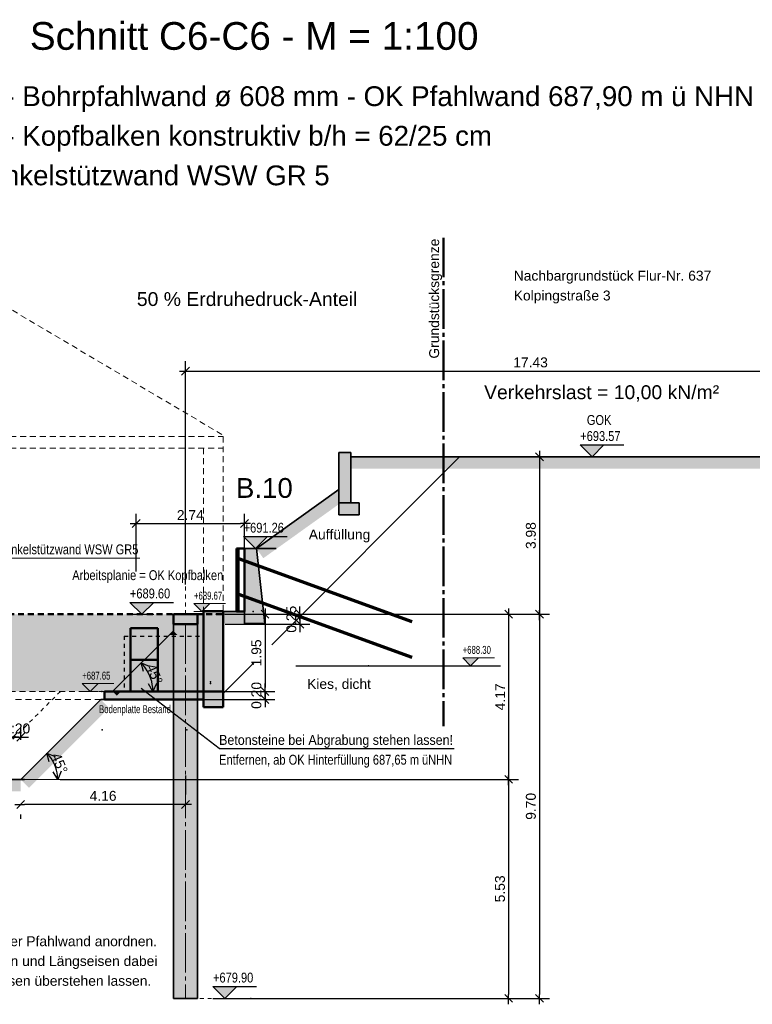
# Model space of a CAD drawing. Header units: metres. Extents: x 1 to 118, y 1 to 83.
# Tile 21 of 35: x 70 to 89, y 1 to 26. Entities that reach past the tile are written whole.
import ezdxf

# ---------------------------------------------------------------- set-up
doc = ezdxf.new("R2010")
doc.units = ezdxf.units.M
for name, pattern in [('ACHSE3', [1.25, 1, -0.1, 0.05, -0.1]), ('DURCHG', [0]), ('GESTR2', [0.25, 0.15, -0.1]), ('GESTR3', [0.2, 0.1, -0.1]), ('PUNKTE', [0.15, 0.05, -0.1])]:
    doc.linetypes.add(name, pattern=pattern)
for name, color, linetype in [('Arbeitsplanie_für_Herstellung_BPW__stat._erf._Anschüttung', 7, 'Continuous'), ('Aushub', 7, 'Continuous'), ('Bestand', 7, 'Continuous'), ('Bodenprofil', 7, 'Continuous'), ('BPW', 7, 'Continuous'), ('Gel_nde', 7, 'Continuous'), ('GEOMETRIE', 7, 'Continuous'), ('Grundst_cksgrenze', 7, 'Continuous'), ('HILFPU', 7, 'Continuous'), ('Kopfbalken', 7, 'Continuous'), ('Lastverteilungs-Elemente', 7, 'Continuous'), ('MAKET', 7, 'Continuous'), ('Mauern_Bestand', 7, 'Continuous'), ('N_gel', 7, 'Continuous'), ('Nachbargeb_ude', 7, 'Continuous'), ('Spritzbetonwand', 7, 'Continuous'), ('TEXTE', 7, 'Continuous')]:
    doc.layers.add(name, color=color, linetype=linetype)
doc.styles.add('Arial', font='arial.ttf')
doc.dimstyles.new('ISBPFEIL04E', dxfattribs={"dimtxt": 0.25, "dimasz": 0.1, "dimexe": 0.25, "dimexo": 1, "dimgap": 0, "dimtad": 1, "dimdec": 0, "dimzin": 0, "dimdsep": 46, "dimtxsty": 'Arial', "dimblk": 'ID40', "dimblk1": 'ID40', "dimblk2": 'ID40', "dimsah": 1, "dimcen": 0.09, "dimse1": 1, "dimse2": 1, "dimclrd": 7, "dimclre": 7, "dimclrt": 7, "dimadec": 0, "dimazin": 0, "dimtfac": 1, "dimtdec": 4, "dimtix": 1, "dimtmove": 2, "dimatfit": 3, "dimfxl": 1, "dimtvp": 0.004, "dimtolj": 1, "dimtzin": 0, "dimarcsym": 0})
doc.dimstyles.new('ISBSTRICH4E', dxfattribs={"dimtxt": 0.25, "dimasz": 0.1, "dimexe": 0.25, "dimexo": 1, "dimgap": 0.09, "dimtad": 1, "dimzin": 0, "dimdsep": 46, "dimtxsty": 'Arial', "dimblk": 'ID4', "dimblk1": 'ID4', "dimblk2": 'ID4', "dimsah": 1, "dimcen": 0.09, "dimdle": 0.15, "dimclrd": 7, "dimclre": 7, "dimclrt": 7, "dimazin": 0, "dimtfac": 1, "dimtdec": 4, "dimtix": 1, "dimtmove": 2, "dimatfit": 3, "dimfxl": 1, "dimtvp": 0.004, "dimtolj": 1, "dimtzin": 0, "dimarcsym": 0})

# ---------------------------------------------------------------- blocks, each defined once
blk = doc.blocks.new('ID40')
at = {"color": 7, "linetype": 'DURCHG', "lineweight": 25}
for p, q in [((-2, 1), (0, 0)), ((0, 0), (-2, -1)), ((0, 0), (-1, 0))]:
    blk.add_line(p, q, dxfattribs=at)
blk = doc.blocks.new('*D130')
at = {"layer": 'Defpoints', "color": 0}
for p in [(70.954, 7.572), (71.196, 7.153), (70.294, 6.911), (71.228, 6.911)]:
    blk.add_point(p, dxfattribs=at)
at = {"layer": 'MAKET', "color": 7, "lineweight": -2}
blk.add_arc((70.294, 6.911), 0.934, 6.1357, 38.8643, dxfattribs=at)
at = {"layer": 'MAKET', "color": 7, "lineweight": -2, "xscale": 0.1, "yscale": 0.1, "zscale": 0.1}
for p, rotation in [((70.954, 7.572), 131.9321595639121), ((71.228, 6.911), 273.067840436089)]:
    blk.add_blockref('ID40', p, dxfattribs=dict(at, rotation=rotation))
at = {"layer": 'MAKET', "color": 7, "insert": (71.274, 7.317), "char_height": 0.25, "attachment_point": 5, "rotation": 292.5, "style": 'Arial'}
blk.add_mtext('\\A1;45%%d', dxfattribs=at)
blk = doc.blocks.new('DIM125')
at = {"layer": 'MAKET', "color": 7, "linetype": 'DURCHG', "lineweight": 25}
for p, q in [((68.046, 6.911), (67.746, 6.611)), ((67.746, 6.911), (68.346, 6.911)), ((68.346, 6.611), (68.046, 6.911)), ((67.746, 6.611), (68.846, 6.611))]:
    blk.add_line(p, q, dxfattribs=at)
at = {"layer": 'MAKET', "color": 4}
for p in [(74.487, 8.161), (67.034, 6.911)]:
    blk.add_point(p, dxfattribs=at)
blk = doc.blocks.new('ID4')
at = {"color": 7, "linetype": 'DURCHG', "lineweight": 25}
for p, q in [((-1, -1), (1, 1)), ((1.5, 0), (-1, 0))]:
    blk.add_line(p, q, dxfattribs=at)
blk = doc.blocks.new('*D147')
at = {"layer": 'Defpoints', "color": 0}
for p in [(74.454, 11.08), (74.454, 10.83), (77.347, 10.83)]:
    blk.add_point(p, dxfattribs=at)
at = {"layer": 'MAKET', "color": 7, "lineweight": -2}
for p, q in [((77.347, 11.18), (77.347, 11.28)), ((75.454, 11.08), (77.597, 11.08)), ((77.347, 11.08), (77.347, 10.83)), ((75.454, 10.83), (77.597, 10.83)), ((77.347, 10.73), (77.347, 10.63))]:
    blk.add_line(p, q, dxfattribs=at)
at = {"layer": 'MAKET', "color": 7, "lineweight": -2, "xscale": 0.1, "yscale": 0.1, "zscale": 0.1}
for p, rotation in [((77.347, 11.08), 270), ((77.347, 10.83), 90)]:
    blk.add_blockref('ID4', p, dxfattribs=dict(at, rotation=rotation))
at = {"layer": 'MAKET', "color": 7, "insert": (77.129, 10.955), "char_height": 0.25, "attachment_point": 5, "rotation": 90, "style": 'Arial'}
blk.add_mtext('\\A1;0.25', dxfattribs=at)
blk = doc.blocks.new('*D148')
at = {"layer": 'Defpoints', "color": 0}
for p in [(74.454, 11.08), (70.294, 6.911), (82.616, 6.911)]:
    blk.add_point(p, dxfattribs=at)
at = {"layer": 'MAKET', "color": 7, "lineweight": -2}
for p, q in [((75.454, 11.08), (82.866, 11.08)), ((82.616, 10.98), (82.616, 7.011)), ((71.294, 6.911), (82.866, 6.911))]:
    blk.add_line(p, q, dxfattribs=at)
at = {"layer": 'MAKET', "color": 7, "lineweight": -2, "xscale": 0.1, "yscale": 0.1, "zscale": 0.1}
for p, rotation in [((82.616, 11.08), 90), ((82.616, 6.911), 270)]:
    blk.add_blockref('ID4', p, dxfattribs=dict(at, rotation=rotation))
at = {"layer": 'MAKET', "color": 7, "insert": (82.401, 8.995), "char_height": 0.25, "attachment_point": 5, "rotation": 90, "style": 'Arial'}
blk.add_mtext('\\A1;4.17', dxfattribs=at)
blk = doc.blocks.new('*D149')
at = {"layer": 'Defpoints', "color": 0}
for p in [(70.294, 6.911), (74.759, 1.381), (82.616, 1.381)]:
    blk.add_point(p, dxfattribs=at)
at = {"layer": 'MAKET', "color": 7, "lineweight": -2}
for p, q in [((71.294, 6.911), (82.866, 6.911)), ((82.616, 6.811), (82.616, 1.481)), ((75.759, 1.381), (82.866, 1.381))]:
    blk.add_line(p, q, dxfattribs=at)
at = {"layer": 'MAKET', "color": 7, "lineweight": -2, "xscale": 0.1, "yscale": 0.1, "zscale": 0.1}
for p, rotation in [((82.616, 6.911), 90), ((82.616, 1.381), 270)]:
    blk.add_blockref('ID4', p, dxfattribs=dict(at, rotation=rotation))
at = {"layer": 'MAKET', "color": 7, "insert": (82.398, 4.146), "char_height": 0.25, "attachment_point": 5, "rotation": 90, "style": 'Arial'}
blk.add_mtext('\\A1;5.53', dxfattribs=at)
blk = doc.blocks.new('*D150')
at = {"layer": 'Defpoints', "color": 0}
for p in [(78.627, 15.055), (74.454, 11.08), (83.396, 11.08)]:
    blk.add_point(p, dxfattribs=at)
at = {"layer": 'MAKET', "color": 7, "lineweight": -2}
for p, q in [((79.627, 15.055), (83.646, 15.055)), ((83.396, 14.955), (83.396, 11.18)), ((75.454, 11.08), (83.646, 11.08))]:
    blk.add_line(p, q, dxfattribs=at)
at = {"layer": 'MAKET', "color": 7, "lineweight": -2, "xscale": 0.1, "yscale": 0.1, "zscale": 0.1}
for p, rotation in [((83.396, 15.055), 90), ((83.396, 11.08), 270)]:
    blk.add_blockref('ID4', p, dxfattribs=dict(at, rotation=rotation))
at = {"layer": 'MAKET', "color": 7, "insert": (83.178, 13.067), "char_height": 0.25, "attachment_point": 5, "rotation": 90, "style": 'Arial'}
blk.add_mtext('\\A1;3.98', dxfattribs=at)
blk = doc.blocks.new('*D151')
at = {"layer": 'Defpoints', "color": 0}
for p in [(74.454, 11.08), (74.759, 1.381), (83.396, 1.381)]:
    blk.add_point(p, dxfattribs=at)
at = {"layer": 'MAKET', "color": 7, "lineweight": -2}
for p, q in [((75.454, 11.08), (83.646, 11.08)), ((83.396, 10.98), (83.396, 1.481)), ((75.759, 1.381), (83.646, 1.381))]:
    blk.add_line(p, q, dxfattribs=at)
at = {"layer": 'MAKET', "color": 7, "lineweight": -2, "xscale": 0.1, "yscale": 0.1, "zscale": 0.1}
for p, rotation in [((83.396, 11.08), 90), ((83.396, 1.381), 270)]:
    blk.add_blockref('ID4', p, dxfattribs=dict(at, rotation=rotation))
at = {"layer": 'MAKET', "color": 7, "insert": (83.178, 6.23), "char_height": 0.25, "attachment_point": 5, "rotation": 90, "style": 'Arial'}
blk.add_mtext('\\A1;9.70', dxfattribs=at)
blk = doc.blocks.new('*D166')
at = {"layer": 'Defpoints', "color": 0}
for p in [(75.946, 13.37), (73.209, 11.161), (75.946, 11.136)]:
    blk.add_point(p, dxfattribs=at)
at = {"layer": 'MAKET', "color": 7, "lineweight": -2}
for p, q in [((73.209, 12.161), (73.209, 13.62)), ((75.946, 12.136), (75.946, 13.62)), ((73.309, 13.37), (75.846, 13.37))]:
    blk.add_line(p, q, dxfattribs=at)
at = {"layer": 'MAKET', "color": 7, "lineweight": -2, "xscale": 0.1, "yscale": 0.1, "zscale": 0.1, "rotation": 180}
blk.add_blockref('ID4', (73.209, 13.37), dxfattribs=at)
at = {"layer": 'MAKET', "color": 7, "lineweight": -2, "xscale": 0.1, "yscale": 0.1, "zscale": 0.1}
blk.add_blockref('ID4', (75.946, 13.37), dxfattribs=at)
at = {"layer": 'MAKET', "color": 7, "insert": (74.577, 13.585), "char_height": 0.25, "attachment_point": 5, "style": 'Arial'}
blk.add_mtext('\\A1;2.74', dxfattribs=at)
blk = doc.blocks.new('*D168')
at = {"layer": 'Defpoints', "color": 0}
for p in [(91.884, 17.221), (91.884, 14.101), (74.454, 10.83)]:
    blk.add_point(p, dxfattribs=at)
at = {"layer": 'MAKET', "color": 7, "lineweight": -2}
for p, q in [((74.454, 11.83), (74.454, 17.471)), ((91.884, 15.101), (91.884, 17.471)), ((74.554, 17.221), (91.784, 17.221))]:
    blk.add_line(p, q, dxfattribs=at)
at = {"layer": 'MAKET', "color": 7, "lineweight": -2, "xscale": 0.1, "yscale": 0.1, "zscale": 0.1, "rotation": 180}
blk.add_blockref('ID4', (74.454, 17.221), dxfattribs=at)
at = {"layer": 'MAKET', "color": 7, "lineweight": -2, "xscale": 0.1, "yscale": 0.1, "zscale": 0.1}
blk.add_blockref('ID4', (91.884, 17.221), dxfattribs=at)
at = {"layer": 'MAKET', "color": 7, "insert": (83.169, 17.439), "char_height": 0.25, "attachment_point": 5, "style": 'Arial'}
blk.add_mtext('\\A1;17.43', dxfattribs=at)
blk = doc.blocks.new('*D178')
at = {"layer": 'Defpoints', "color": 0}
for p in [(70.294, 7.977), (70.094, 7.261), (70.294, 6.911)]:
    blk.add_point(p, dxfattribs=at)
at = {"layer": 'MAKET', "color": 7, "lineweight": -2}
for p, q in [((70.094, 8.261), (70.094, 8.227)), ((70.294, 7.911), (70.294, 8.227)), ((69.994, 7.977), (69.894, 7.977)), ((70.094, 7.977), (70.294, 7.977)), ((70.394, 7.977), (70.494, 7.977))]:
    blk.add_line(p, q, dxfattribs=at)
at = {"layer": 'MAKET', "color": 7, "lineweight": -2, "xscale": 0.1, "yscale": 0.1, "zscale": 0.1}
blk.add_blockref('ID4', (70.094, 7.977), dxfattribs=at)
at = {"layer": 'MAKET', "color": 7, "lineweight": -2, "xscale": 0.1, "yscale": 0.1, "zscale": 0.1, "rotation": 180}
blk.add_blockref('ID4', (70.294, 7.977), dxfattribs=at)
at = {"layer": 'MAKET', "color": 7, "insert": (70.194, 8.195), "char_height": 0.25, "attachment_point": 5, "style": 'Arial'}
blk.add_mtext('\\A1;0.20', dxfattribs=at)
blk = doc.blocks.new('*D180')
at = {"layer": 'Defpoints', "color": 0}
for p in [(70.294, 6.911), (70.294, 6.276), (74.454, 6.005)]:
    blk.add_point(p, dxfattribs=at)
at = {"layer": 'MAKET', "color": 7, "lineweight": -2}
for p, q in [((74.454, 7.005), (74.454, 6.526)), ((74.354, 6.276), (70.394, 6.276)), ((70.294, 5.911), (70.294, 6.026))]:
    blk.add_line(p, q, dxfattribs=at)
at = {"layer": 'MAKET', "color": 7, "lineweight": -2, "xscale": 0.1, "yscale": 0.1, "zscale": 0.1, "rotation": 180}
blk.add_blockref('ID4', (70.294, 6.276), dxfattribs=at)
at = {"layer": 'MAKET', "color": 7, "lineweight": -2, "xscale": 0.1, "yscale": 0.1, "zscale": 0.1}
blk.add_blockref('ID4', (74.454, 6.276), dxfattribs=at)
at = {"layer": 'MAKET', "color": 7, "insert": (72.374, 6.493), "char_height": 0.25, "attachment_point": 5, "style": 'Arial'}
blk.add_mtext('\\A1;4.16', dxfattribs=at)
blk = doc.blocks.new('DIM193')
at = {"layer": 'MAKET', "color": 7, "linetype": 'DURCHG', "lineweight": 25}
for p, q in [((75.45, 1.381), (75.15, 1.681)), ((75.15, 1.681), (76.25, 1.681)), ((75.75, 1.681), (75.45, 1.381)), ((75.15, 1.381), (75.75, 1.381))]:
    blk.add_line(p, q, dxfattribs=at)
at = {"layer": 'MAKET', "color": 4}
for p in [(83.331, 15.055), (76.595, 12.741), (74.454, 11.08), (72.349, 8.161), (64.039, 6.911), (65.709, 6.951), (76.108, 1.381)]:
    blk.add_point(p, dxfattribs=at)
blk = doc.blocks.new('DIM194')
at = {"layer": 'MAKET', "color": 7, "linetype": 'DURCHG', "lineweight": 25}
for p, q in [((67.544, 6.911), (67.244, 7.211)), ((67.244, 7.211), (68.344, 7.211)), ((67.844, 7.211), (67.544, 6.911)), ((67.244, 6.911), (67.844, 6.911))]:
    blk.add_line(p, q, dxfattribs=at)
at = {"layer": 'MAKET', "color": 7, "style": 'Arial', "width": 0.8}
blk.add_text('+679.90', height=0.25, dxfattribs=at).set_placement((75.15, 1.781))
blk = doc.blocks.new('DIM197')
at = {"layer": 'MAKET', "color": 7, "linetype": 'DURCHG', "lineweight": 25}
for p, q in [((73.352, 11.08), (73.052, 11.38)), ((73.052, 11.38), (74.152, 11.38)), ((73.652, 11.38), (73.352, 11.08)), ((73.052, 11.08), (73.652, 11.08))]:
    blk.add_line(p, q, dxfattribs=at)
at = {"layer": 'MAKET', "color": 7, "style": 'Arial', "width": 0.8}
blk.add_text('+686.68', height=0.25, dxfattribs=at).set_placement((67.614, 8.561))
blk = doc.blocks.new('DIM198')
at = {"layer": 'MAKET', "color": 7, "linetype": 'DURCHG', "lineweight": 25}
for p, q in [((76.224, 12.741), (75.924, 13.041)), ((75.924, 13.041), (77.024, 13.041)), ((76.524, 13.041), (76.224, 12.741)), ((75.924, 12.741), (76.524, 12.741))]:
    blk.add_line(p, q, dxfattribs=at)
at = {"layer": 'MAKET', "color": 7, "style": 'Arial', "width": 0.8}
blk.add_text('+689.60', height=0.25, dxfattribs=at).set_placement((73.052, 11.48))
blk = doc.blocks.new('DIM199')
at = {"layer": 'MAKET', "color": 7, "linetype": 'DURCHG', "lineweight": 25}
for p, q in [((84.724, 15.055), (84.424, 15.355)), ((84.424, 15.355), (85.524, 15.355)), ((85.024, 15.355), (84.724, 15.055)), ((84.424, 15.055), (85.024, 15.055))]:
    blk.add_line(p, q, dxfattribs=at)
at = {"layer": 'MAKET', "color": 7, "style": 'Arial', "width": 0.8}
blk.add_text('+691.26', height=0.25, dxfattribs=at).set_placement((75.924, 13.141))
blk = doc.blocks.new('DIM200')
at = {"layer": 'MAKET', "color": 7, "style": 'Arial', "width": 0.8}
blk.add_text('+693.57', height=0.25, dxfattribs=at).set_placement((84.424, 15.455))
blk = doc.blocks.new('DIM353')
at = {"layer": 'MAKET', "color": 7, "linetype": 'DURCHG', "lineweight": 18}
for p, q in [((72.048, 9.131), (71.848, 9.331)), ((71.848, 9.331), (72.648, 9.331)), ((72.248, 9.331), (72.048, 9.131)), ((71.848, 9.131), (72.248, 9.131))]:
    blk.add_line(p, q, dxfattribs=at)
at = {"layer": 'MAKET', "color": 4}
for p in [(76.165, 11.151), (79.073, 9.781), (72.345, 9.131)]:
    blk.add_point(p, dxfattribs=at)
blk = doc.blocks.new('DIM354')
at = {"layer": 'MAKET', "color": 7, "linetype": 'DURCHG', "lineweight": 18}
for p, q in [((81.656, 9.781), (81.456, 9.981)), ((81.456, 9.981), (82.256, 9.981)), ((81.856, 9.981), (81.656, 9.781)), ((81.456, 9.781), (81.856, 9.781))]:
    blk.add_line(p, q, dxfattribs=at)
at = {"layer": 'MAKET', "color": 7, "style": 'Arial', "width": 0.7}
blk.add_text('+687.65', height=0.2, dxfattribs=at).set_placement((71.848, 9.431))
blk = doc.blocks.new('DIM355')
at = {"layer": 'MAKET', "color": 7, "linetype": 'DURCHG', "lineweight": 18}
for p, q in [((74.87, 11.151), (74.67, 11.351)), ((74.67, 11.351), (75.47, 11.351)), ((75.07, 11.351), (74.87, 11.151)), ((74.67, 11.151), (75.07, 11.151))]:
    blk.add_line(p, q, dxfattribs=at)
at = {"layer": 'MAKET', "color": 7, "style": 'Arial', "width": 0.7}
blk.add_text('+688.30', height=0.2, dxfattribs=at).set_placement((81.456, 10.081))
blk = doc.blocks.new('DIM356')
at = {"layer": 'MAKET', "color": 7, "style": 'Arial', "width": 0.7}
blk.add_text('+689.67', height=0.2, dxfattribs=at).set_placement((74.67, 11.451))
blk = doc.blocks.new('*D364')
at = {"layer": 'Defpoints', "color": 0}
for p in [(74.454, 11.08), (73.912, 9.131), (76.464, 9.131)]:
    blk.add_point(p, dxfattribs=at)
at = {"layer": 'MAKET', "color": 7, "lineweight": -2}
for p, q in [((75.454, 11.08), (76.714, 11.08)), ((76.464, 10.98), (76.464, 9.231)), ((74.912, 9.131), (76.714, 9.131))]:
    blk.add_line(p, q, dxfattribs=at)
at = {"layer": 'MAKET', "color": 7, "lineweight": -2, "xscale": 0.1, "yscale": 0.1, "zscale": 0.1}
for p, rotation in [((76.464, 11.08), 90), ((76.464, 9.131), 270)]:
    blk.add_blockref('ID4', p, dxfattribs=dict(at, rotation=rotation))
at = {"layer": 'MAKET', "color": 7, "insert": (76.247, 10.105), "char_height": 0.25, "attachment_point": 5, "rotation": 90, "style": 'Arial'}
blk.add_mtext('\\A1;1.95', dxfattribs=at)
blk = doc.blocks.new('*D365')
at = {"layer": 'Defpoints', "color": 0}
for p in [(73.912, 9.131), (73.662, 8.931), (76.464, 8.931)]:
    blk.add_point(p, dxfattribs=at)
at = {"layer": 'MAKET', "color": 7, "lineweight": -2}
for p, q in [((76.464, 9.231), (76.464, 9.331)), ((74.912, 9.131), (76.714, 9.131)), ((76.464, 9.131), (76.464, 8.931)), ((74.662, 8.931), (76.714, 8.931)), ((76.464, 8.831), (76.464, 8.731))]:
    blk.add_line(p, q, dxfattribs=at)
at = {"layer": 'MAKET', "color": 7, "lineweight": -2, "xscale": 0.1, "yscale": 0.1, "zscale": 0.1}
for p, rotation in [((76.464, 9.131), 270), ((76.464, 8.931), 90)]:
    blk.add_blockref('ID4', p, dxfattribs=dict(at, rotation=rotation))
at = {"layer": 'MAKET', "color": 7, "insert": (76.247, 9.031), "char_height": 0.25, "attachment_point": 5, "rotation": 90, "style": 'Arial'}
blk.add_mtext('\\A1;0.20', dxfattribs=at)
blk = doc.blocks.new('*D366')
at = {"layer": 'Defpoints', "color": 0}
for p in [(73.334, 9.851), (73.598, 9.395), (72.614, 9.131), (73.633, 9.131)]:
    blk.add_point(p, dxfattribs=at)
at = {"layer": 'MAKET', "color": 7, "lineweight": -2}
blk.add_arc((72.614, 9.131), 1.019, 5.6255, 39.3745, dxfattribs=at)
at = {"layer": 'MAKET', "color": 7, "lineweight": -2, "xscale": 0.1, "yscale": 0.1, "zscale": 0.1}
for p, rotation in [((73.334, 9.851), 132.1872731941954), ((73.633, 9.131), 272.8127268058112)]:
    blk.add_blockref('ID40', p, dxfattribs=dict(at, rotation=rotation))
at = {"layer": 'MAKET', "color": 7, "insert": (73.673, 9.569), "char_height": 0.25, "attachment_point": 5, "rotation": 292.5, "style": 'Arial'}
blk.add_mtext('\\A1;45%%d', dxfattribs=at)

msp = doc.modelspace()

# ---------------------------------------------------------------- hatches: boundary and pattern name
at = {"layer": 'Arbeitsplanie_für_Herstellung_BPW__stat._erf._Anschüttung'}
msp.add_hatch(color=8, dxfattribs=at).paths.add_polyline_path([(66.042, 9.131), (74.91, 9.131), (74.91, 11.08), (66.042, 11.08)])
at = {"layer": 'Aushub'}
for points in [[(72.614, 9.131), (72.829, 9.131), (74.256, 10.558), (74.041, 10.558)], [(74.041, 10.558), (74.256, 10.558), (74.149, 10.666)], [(72.721, 9.023), (72.829, 9.131), (72.614, 9.131)], [(70.294, 6.911), (70.721, 6.911), (72.527, 8.717), (72.1, 8.717)], [(72.1, 8.717), (72.527, 8.717), (72.314, 8.931)], [(66.537, 6.609), (70.294, 6.609), (70.294, 6.911), (66.537, 6.911)], [(70.507, 6.697), (70.721, 6.911), (70.294, 6.911)]]:
    msp.add_hatch(color=7, dxfattribs=at).paths.add_polyline_path(points)
at = {"layer": 'Bestand'}
for points in [[(74.91, 8.731), (75.41, 8.731), (75.41, 11.161), (74.91, 11.161)], [(72.414, 8.931), (74.91, 8.931), (74.91, 9.131), (72.414, 9.131)]]:
    msp.add_hatch(color=180, dxfattribs=at).paths.add_polyline_path(points)
at = {"layer": 'BPW'}
msp.add_hatch(color=7, dxfattribs=at).paths.add_polyline_path([(74.149, 1.381), (74.759, 1.381), (74.759, 10.83), (74.149, 10.83)])
at = {"layer": 'Gel_nde'}
for points in [[(78.627, 14.753), (92.084, 14.753), (92.084, 15.055), (78.627, 15.055)], [(77.984, 13.985), (78.503, 13.985), (78.327, 14.23)], [(76.246, 12.741), (76.765, 12.741), (78.503, 13.985), (77.984, 13.985)], [(76.421, 12.495), (76.765, 12.741), (76.246, 12.741)], [(75.385, 10.849), (75.946, 10.849), (75.946, 11.151), (75.385, 11.151)]]:
    msp.add_hatch(color=7, dxfattribs=at).paths.add_polyline_path(points)
at = {"layer": 'Kopfbalken'}
msp.add_hatch(color=5, dxfattribs=at).paths.add_polyline_path([(74.149, 10.83), (74.759, 10.83), (74.759, 11.08), (74.149, 11.08)])
at = {"layer": 'Lastverteilungs-Elemente'}
msp.add_hatch(color=5, dxfattribs=at).paths.add_polyline_path([(73.066, 9.858), (73.756, 9.858), (73.756, 10.731), (73.066, 10.731)])
at = {"layer": 'MAKET'}
for points in [[(84.724, 15.055), (85.024, 15.355), (84.424, 15.355)], [(76.224, 12.741), (76.524, 13.041), (75.924, 13.041)], [(73.352, 11.08), (73.652, 11.38), (73.052, 11.38)], [(74.87, 11.151), (75.07, 11.351), (74.67, 11.351)], [(81.656, 9.781), (81.856, 9.981), (81.456, 9.981)], [(72.048, 9.131), (72.248, 9.331), (71.848, 9.331)], [(75.45, 1.381), (75.75, 1.681), (75.15, 1.681)]]:
    msp.add_hatch(color=7, dxfattribs=at).paths.add_polyline_path(points)
at = {"layer": 'Mauern_Bestand'}
msp.add_hatch(color=7, dxfattribs=at).paths.add_polyline_path([(76.246, 12.741), (75.946, 12.741), (75.946, 10.849), (76.463, 10.851), (76.246, 12.741)])
at = {"layer": 'Nachbargeb_ude'}
for points in [[(78.327, 13.895), (78.627, 13.895), (78.627, 15.164), (78.327, 15.164)], [(78.327, 13.595), (78.845, 13.595), (78.845, 13.895), (78.327, 13.895)]]:
    msp.add_hatch(color=7, dxfattribs=at).paths.add_polyline_path(points)

# ---------------------------------------------------------------- linework, layer by layer
at = {"layer": 'Arbeitsplanie_für_Herstellung_BPW__stat._erf._Anschüttung', "color": 6, "linetype": 'GESTR2', "lineweight": 50}
msp.add_line((65.977, 11.08), (75.41, 11.08), dxfattribs=at)
at = {"layer": 'Arbeitsplanie_für_Herstellung_BPW__stat._erf._Anschüttung', "color": 6, "linetype": 'GESTR3', "lineweight": 25}
for q in [(72.91, 9.131), (74.91, 10.531)]:
    msp.add_line((72.91, 10.531), q, dxfattribs=at)
at = {"layer": 'Aushub', "color": 7, "linetype": 'DURCHG', "lineweight": 35}
for p, q in [((74.149, 10.666), (72.614, 9.131)), ((72.314, 8.931), (70.294, 6.911)), ((66.537, 6.911), (70.394, 6.911))]:
    msp.add_line(p, q, dxfattribs=at)
at = {"layer": 'Aushub', "color": 8, "linetype": 'GESTR2', "lineweight": 9}
msp.add_line((72.414, 9.131), (66.042, 9.131), dxfattribs=at)
at = {"layer": 'Aushub', "color": 8, "linetype": 'PUNKTE', "lineweight": 9}
msp.add_line((71.297, 9.131), (69.697, 7.531), dxfattribs=at)
at = {"layer": 'Bestand', "color": 8, "linetype": 'GESTR2', "lineweight": 9}
for p, q in [((68.794, 19.521), (75.459, 15.571)), ((68.279, 15.571), (75.41, 15.571)), ((75.41, 15.571), (75.41, 11.161)), ((68.279, 15.271), (75.41, 15.271)), ((74.91, 15.271), (74.91, 11.161)), ((72.314, 8.931), (66.042, 8.931))]:
    msp.add_line(p, q, dxfattribs=at)
at = {"layer": 'Bestand', "color": 7, "linetype": 'DURCHG', "lineweight": 35}
for p, q in [((78.327, 13.595), (78.327, 15.164)), ((78.327, 15.164), (78.627, 15.164)), ((78.627, 13.895), (78.627, 15.164)), ((78.327, 13.895), (78.845, 13.895)), ((78.327, 13.595), (78.845, 13.595)), ((75.946, 12.741), (76.246, 12.741)), ((75.946, 11.679), (75.946, 12.741)), ((75.946, 10.849), (75.946, 11.423)), ((75.946, 10.851), (76.463, 10.851)), ((72.414, 8.931), (72.314, 8.931))]:
    msp.add_line(p, q, dxfattribs=at)
at = {"layer": 'Bestand', "color": 180, "linetype": 'DURCHG', "lineweight": 50}
for p, q in [((74.91, 11.161), (74.91, 9.131)), ((75.41, 11.161), (74.91, 11.161)), ((75.41, 8.731), (75.41, 11.161)), ((72.414, 9.131), (75.41, 9.131)), ((72.414, 8.931), (72.414, 9.131)), ((74.91, 9.131), (74.91, 8.731)), ((72.414, 8.931), (74.91, 8.931)), ((75.41, 8.731), (74.91, 8.731))]:
    msp.add_line(p, q, dxfattribs=at)
at = {"layer": 'Bodenprofil', "color": 84, "linetype": 'DURCHG', "lineweight": 25}
for p, q in [((76.632, 10.308), (81.379, 15.055)), ((75.404, 9.08), (76.178, 9.854)), ((77.246, 9.781), (82.409, 9.781))]:
    msp.add_line(p, q, dxfattribs=at)
at = {"layer": 'BPW', "color": 5, "linetype": 'DURCHG', "lineweight": 50}
for p, q in [((74.759, 11.08), (74.149, 11.08)), ((74.149, 11.08), (74.149, 10.83)), ((74.759, 11.08), (74.759, 10.83))]:
    msp.add_line(p, q, dxfattribs=at)
at = {"layer": 'BPW', "color": 7, "linetype": 'DURCHG', "lineweight": 35}
for p, q in [((74.149, 10.83), (74.149, 1.381)), ((74.759, 10.83), (74.759, 1.381)), ((74.149, 1.381), (74.759, 1.381))]:
    msp.add_line(p, q, dxfattribs=at)
at = {"layer": 'BPW', "color": 7, "linetype": 'ACHSE3', "lineweight": 18}
msp.add_line((74.454, 10.83), (74.454, 1.381), dxfattribs=at)
at = {"layer": 'Gel_nde', "color": 7, "linetype": 'DURCHG', "lineweight": 35}
for p, q in [((76.246, 12.741), (78.327, 14.23)), ((76.745, 12.741), (76.246, 12.741)), ((75.385, 11.151), (75.946, 11.151))]:
    msp.add_line(p, q, dxfattribs=at)
at = {"layer": 'GEOMETRIE', "color": 7, "linetype": 'PUNKTE', "lineweight": 18}
for p, q in [((74.454, 12.338), (74.454, 17.081)), ((74.454, 11.08), (74.454, 11.805)), ((82.116, 11.08), (74.759, 11.08)), ((82.116, 1.381), (74.759, 1.381))]:
    msp.add_line(p, q, dxfattribs=at)
at = {"layer": 'GEOMETRIE', "color": 7, "linetype": 'DURCHG', "lineweight": 18}
msp.add_line((71.476, 6.911), (70.294, 6.911), dxfattribs=at)
at = {"layer": 'Grundst_cksgrenze', "color": 54, "linetype": 'ACHSE3', "lineweight": 50}
msp.add_line((80.973, 20.59), (80.973, 8.258), dxfattribs=at)
at = {"layer": 'HILFPU', "color": 4}
for p in [(78.327, 15.104), (78.327, 15.055), (74.563, 11.08), (73.066, 9.858), (75.084, 9.372), (75.084, 9.334)]:
    msp.add_point(p, dxfattribs=at)
at = {"layer": 'Kopfbalken', "color": 5, "linetype": 'DURCHG', "lineweight": 50}
msp.add_line((74.759, 10.83), (74.149, 10.83), dxfattribs=at)
at = {"layer": 'Lastverteilungs-Elemente', "color": 5, "linetype": 'DURCHG', "lineweight": 50}
for p, q in [((73.066, 10.731), (73.756, 10.731)), ((73.066, 10.731), (73.066, 9.131)), ((73.756, 10.731), (73.756, 9.131)), ((73.066, 9.931), (73.756, 9.931)), ((73.066, 9.131), (73.756, 9.131))]:
    msp.add_line(p, q, dxfattribs=at)
at = {"layer": 'Mauern_Bestand', "color": 7, "linetype": 'DURCHG', "lineweight": 35}
msp.add_line((76.463, 10.851), (76.246, 12.741), dxfattribs=at)
at = {"layer": 'N_gel', "color": 7, "linetype": 'DURCHG', "lineweight": 70}
for p, q in [((75.796, 12.491), (80.174, 10.897)), ((75.796, 11.591), (80.174, 9.997))]:
    msp.add_line(p, q, dxfattribs=at)
at = {"layer": 'Nachbargeb_ude', "color": 7, "linetype": 'DURCHG', "lineweight": 35}
for p, q in [((78.627, 15.055), (92.084, 15.055)), ((78.845, 13.595), (78.845, 13.895))]:
    msp.add_line(p, q, dxfattribs=at)
at = {"layer": 'Spritzbetonwand', "color": 140, "linetype": 'DURCHG', "lineweight": 50}
for p, q in [((75.746, 12.741), (75.946, 12.741)), ((75.746, 11.151), (75.746, 12.741)), ((75.796, 11.151), (75.796, 12.741)), ((75.946, 11.151), (75.946, 12.741)), ((75.746, 11.151), (75.946, 11.151))]:
    msp.add_line(p, q, dxfattribs=at)
at = {"layer": 'TEXTE', "color": 7, "linetype": 'DURCHG', "lineweight": 18}
msp.add_line((69.727, 12.5), (73.305, 12.5), dxfattribs=at)
at = {"layer": 'TEXTE', "color": 5, "linetype": 'DURCHG', "lineweight": 25}
for q in [(73.336, 9.208), (81.237, 7.688)]:
    msp.add_line((75.305, 7.688), q, dxfattribs=at)

# ---------------------------------------------------------------- block references
for name in ['DIM200', 'DIM199', 'DIM193', 'DIM198', 'DIM356', 'DIM197', 'DIM355', 'DIM353', 'DIM354', 'DIM125', 'DIM194']:
    msp.add_blockref(name, (0, 0))

# ---------------------------------------------------------------- texts
at = {"layer": 'Arbeitsplanie_für_Herstellung_BPW__stat._erf._Anschüttung', "color": 6, "style": 'Arial', "width": 0.8}
msp.add_text('Arbeitsplanie = OK Kopfbalken', height=0.25, dxfattribs=at).set_placement((71.596, 11.943))
at = {"layer": 'Bodenprofil', "color": 84, "style": 'Arial'}
for s, p in [('Auffüllung', (77.569, 12.97)), ('Kies, dicht', (77.527, 9.196))]:
    msp.add_text(s, height=0.25, dxfattribs=at).set_placement(p)
at = {"layer": 'Grundst_cksgrenze', "color": 89, "style": 'Arial'}
msp.add_text('Grundstücksgrenze', height=0.25, rotation=90, dxfattribs=at).set_placement((80.86, 17.537))
at = {"layer": 'Nachbargeb_ude', "color": 7, "style": 'Arial'}
for s, p in [('Nachbargrundstück Flur-Nr. 637', (82.745, 19.505)), ('Kolpingstraße 3', (82.745, 19.005))]:
    msp.add_text(s, height=0.25, dxfattribs=at).set_placement(p)
at = {"layer": 'TEXTE', "color": 7, "style": 'Arial'}
for s, height, p in [('Schnitt C6-C6 - M = 1:100', 0.7, (70.525, 25.334)), ('Einbau Winkelstützwand WSW GR 5', 0.5, (66.686, 21.913)), ('50 % Erdruhedruck-Anteil', 0.35, (73.227, 18.865)), ('Verkehrslast = 10,00 kN/m²', 0.35, (81.996, 16.513)), ('B.10', 0.5, (75.729, 14.02)), ('Konstruktiv: Kopfbalken b/h = 62/25 cm auf der Pfahlwand anordnen.', 0.25, (63.07, 2.699)), ('Dazu die Pfähle zunächst 25 cm tief abspitzen und Längseisen dabei', 0.25, (63.07, 2.199)), ('ca. 10 cm in den Kopfbalken als Anschlusseisen überstehen lassen.', 0.25, (63.07, 1.699))]:
    msp.add_text(s, height=height, dxfattribs=at).set_placement(p)
for s, p in [('Pos. B.06 - Bohrpfahlwand ø 608 mm - OK Pfahlwand 687,90 m ü NHN', (66.686, 23.913)), ('Pos. B.07 - Kopfbalken konstruktiv b/h = 62/25 cm', (66.686, 22.913))]:
    msp.add_text(s, height=0.5, rotation=360, dxfattribs=at).set_placement(p)
at = {"layer": 'TEXTE', "color": 7, "style": 'Arial', "width": 0.8}
for s, p in [('GOK', (84.591, 15.861)), ('Winkelstützwand WSW GR5', (69.727, 12.594))]:
    msp.add_text(s, height=0.25, dxfattribs=at).set_placement(p)
at = {"layer": 'TEXTE', "color": 180, "style": 'Arial', "width": 0.7}
msp.add_text('Bodenplatte Bestand', height=0.2, dxfattribs=at).set_placement((72.273, 8.583))
at = {"layer": 'TEXTE', "color": 5, "style": 'Arial'}
for s, width, p in [('Betonsteine bei Abgrabung stehen lassen!', 0.9, (75.305, 7.782)), ('Entfernen, ab OK Hinterfüllung 687,65 m üNHN', 0.8, (75.305, 7.282))]:
    msp.add_text(s, height=0.25, dxfattribs=dict(at, width=width)).set_placement(p)

# ---------------------------------------------------------------- dimensions: what is measured, and where the dimension line sits
at = {"layer": 'MAKET'}
for base, p1, p2, picture, middle in [((91.884, 17.221), (74.454, 10.83), (91.884, 14.101), '*D168', (83.169, 17.439)), ((75.946, 13.37), (73.209, 11.161), (75.946, 11.136), '*D166', (74.577, 13.585)), ((70.294, 7.977), (70.094, 7.261), (70.294, 6.911), '*D178', (70.194, 8.195)), ((70.294, 6.276), (74.454, 6.005), (70.294, 6.911), '*D180', (72.374, 6.493))]:
    dim = msp.add_linear_dim(base=base, p1=p1, p2=p2, dimstyle='ISBSTRICH4E', override={"dimasz": 0.1}, dxfattribs=at)
    dim.commit()
    dim.dimension.update_dxf_attribs({"geometry": picture, "text_midpoint": middle})
for base, p1, p2, picture, middle in [((83.396, 11.0799), (78.6274, 15.055), (74.4537, 11.0799), '*D150', (83.1783, 13.0674)), ((82.616, 6.911), (74.454, 11.08), (70.294, 6.911), '*D148', (82.401, 8.995)), ((76.464, 9.131), (74.454, 11.08), (73.912, 9.131), '*D364', (76.247, 10.105)), ((77.347, 10.83), (74.454, 11.08), (74.454, 10.83), '*D147', (77.129, 10.955)), ((83.396, 1.381), (74.454, 11.08), (74.759, 1.381), '*D151', (83.178, 6.23)), ((76.464, 8.931), (73.912, 9.131), (73.662, 8.931), '*D365', (76.247, 9.031)), ((82.616, 1.381), (70.294, 6.911), (74.759, 1.381), '*D149', (82.398, 4.146))]:
    dim = msp.add_linear_dim(base=base, p1=p1, p2=p2, angle=90, dimstyle='ISBSTRICH4E', override={"dimasz": 0.1}, dxfattribs=at)
    dim.commit()
    dim.dimension.update_dxf_attribs({"geometry": picture, "text_midpoint": middle})
for base, center, p1, p2, picture, middle in [((73.598, 9.395), (72.614, 9.131), (73.633, 9.131), (73.334, 9.851), '*D366', (73.673, 9.569)), ((71.196, 7.153), (70.294, 6.911), (71.228, 6.911), (70.954, 7.572), '*D130', (71.274, 7.317))]:
    dim = msp.add_angular_dim_3p(base=base, center=center, p1=p1, p2=p2, dimstyle='ISBPFEIL04E', override={"dimasz": 0.1}, dxfattribs=at)
    dim.commit()
    dim.dimension.update_dxf_attribs({"geometry": picture, "text_midpoint": middle})

doc.saveas('drawing.dxf')
